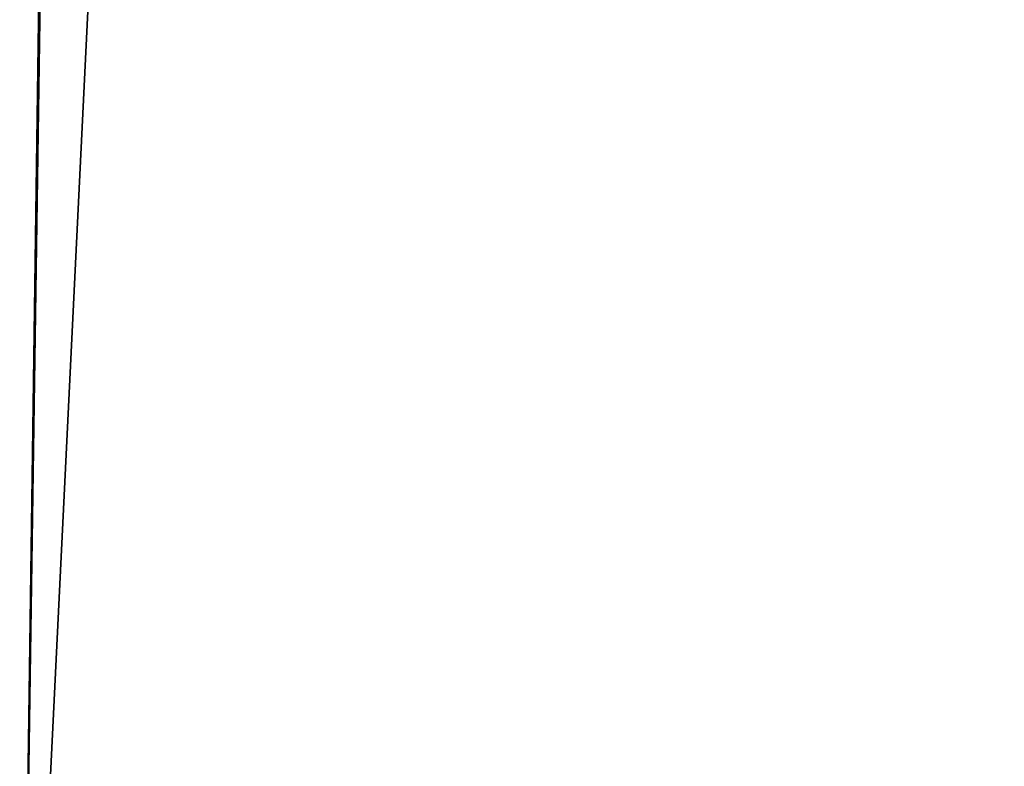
# Model space of a CAD drawing. Header units: millimetres. Extents: x -150 to 150, y 436 to 537.
# Tile 241 of 256: x -135.5644 to -135.5336, y 505.9089 to 505.9322. Entities that reach past the tile are written whole.
import ezdxf

# ---------------------------------------------------------------- set-up
doc = ezdxf.new("R2010")
doc.units = ezdxf.units.MM
doc.header["$LTSCALE"] = 52.148148
for name, color, linetype in [('28', 7, 'CONTINUOUS'), ('36', 7, 'CONTINUOUS'), ('41', 7, 'CONTINUOUS'), ('43', 7, 'CONTINUOUS')]:
    doc.layers.add(name, color=color, linetype=linetype)

msp = doc.modelspace()

# ---------------------------------------------------------------- linework, layer by layer
at = {"layer": '28', "linetype": 'Continuous'}
for points in [[(-135.839114, 518.466554, 111.785742), (-135.564396, 505.889111, 111.909348), (-135.394454, 518.298678, 111.976126), (-135.839114, 518.466554, 111.785742)], [(-135.564396, 505.889111, 111.909348), (-134.945109, 505.889111, 112.119552), (-135.394454, 518.298678, 111.976126), (-135.564396, 505.889111, 111.909348)]]:
    msp.add_3dface(points, dxfattribs=at)
at = {"layer": '36', "linetype": 'Continuous'}
for points in [[(-136.151008, 505.889111, -27.040283), (-135.824726, 518.46031, -27.212918), (-135.564391, 505.889111, -27.329552), (-136.151008, 505.889111, -27.040283)], [(-135.824726, 518.46031, -27.212918), (-135.384341, 518.295338, -27.400078), (-135.564391, 505.889111, -27.329552), (-135.824726, 518.46031, -27.212918)], [(-135.384341, 518.295338, -27.400078), (-134.960456, 518.174144, -27.535616), (-135.564391, 505.889111, -27.329552), (-135.384341, 518.295338, -27.400078)], [(-135.564391, 505.889111, -27.329552), (-134.960456, 518.174144, -27.535616), (-134.945119, 505.889111, -27.539751), (-135.564391, 505.889111, -27.329552)]]:
    msp.add_3dface(points, dxfattribs=at)
at = {"layer": '41', "linetype": 'Continuous'}
for points in [[(-150, 535.299099, -150), (150, 535.299099, -150), (-150, 435.899099, -150), (-150, 535.299099, -150)], [(150, 535.299099, -150), (150, 435.899099, -150), (-150, 435.899099, -150), (150, 535.299099, -150)]]:
    msp.add_3dface(points, dxfattribs=at)
at = {"layer": '43', "linetype": 'Continuous'}
for points in [[(150, 435.899099, 150), (150, 535.299099, 150), (-150, 535.299099, 150), (150, 435.899099, 150)], [(150, 435.899099, 150), (-150, 535.299099, 150), (-150, 435.899099, 150), (150, 435.899099, 150)]]:
    msp.add_3dface(points, dxfattribs=at)

doc.saveas('drawing.dxf')
